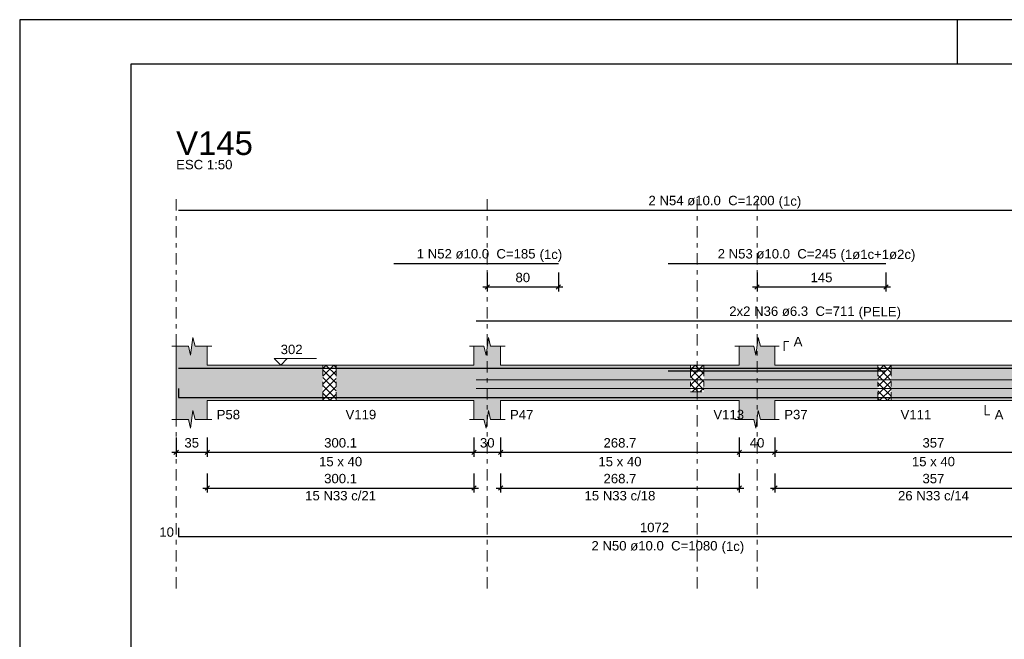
# Model space of a CAD drawing. Header units: millimetres. Extents: x 0 to 84.1, y 0 to 59.4.
# Tile 5 of 9: x 0 to 22.2, y 45.4 to 59.4. Entities that reach past the tile are written whole.
import ezdxf

# ---------------------------------------------------------------- set-up
doc = ezdxf.new("R2010")
doc.units = ezdxf.units.MM
doc.header["$MEASUREMENT"] = 0
doc.linetypes.add('DASHDOT', pattern=[2.54, 1.27, -0.635, 0, -0.635])
doc.linetypes.add('NULL', pattern=[0])
doc.layers.get('0').update_dxf_attribs({"lineweight": 18})
for name, color, linetype, lineweight in [('Descrição da armadura', 7, 'Continuous', 0), ('DT-Arm complementar', 5, 'Continuous', 5), ('DT-Barras na forma', 2, 'Continuous', 30), ('DT-Barras rebatidas', 2, 'Continuous', 30), ('DT-Cotas', 9, 'Continuous', 5), ('DT-Forma', 5, 'Continuous', 5), ('DT-Hachura forma vigas', 254, 'Continuous', 5), ('DT-Hachura intersecção vigas', 9, 'Continuous', 5), ('DT-Pontilhado', 9, 'DASHDOT', 5), ('DT-Textos', 7, 'Continuous', 5), ('DT-Título', 3, 'Continuous', 20), ('Textos armaduras', 7, 'Continuous', 0)]:
    doc.layers.add(name, color=color, linetype=linetype, lineweight=lineweight)
doc.layers.add('SEDUC_MARF', color=1, linetype='Continuous')
doc.layers.add('SEDUC_MARGG', color=7, linetype='Continuous')
doc.styles.add('Arial', font='txt')
doc.dimstyles.new('UM_50.000000', dxfattribs={"dimtxt": 0.18, "dimasz": 0.1, "dimexe": 0.1, "dimexo": 0.2, "dimgap": 0, "dimtad": 1, "dimtih": 1, "dimtoh": 1, "dimdec": 1, "dimlfac": 50, "dimzin": 0, "dimdsep": 46, "dimtxsty": 'Standard', "dimcen": 0.09, "dimdle": 0.1, "dimadec": 1, "dimazin": 2, "dimtfac": 1, "dimtdec": 4, "dimtofl": 0, "dimtmove": 0, "dimatfit": 3, "dimfxl": 1, "dimtolj": 1, "dimarcsym": 0})

# ---------------------------------------------------------------- blocks, each defined once
blk = doc.blocks.new('_Oblique')
at = {"color": 0, "linetype": 'ByBlock', "lineweight": -2}
blk.add_line((-0.5, -0.5), (0.5, 0.5), dxfattribs=at)
blk = doc.blocks.new('*D6')
at = {"layer": 'Defpoints', "color": 0}
for p in [(3.522, 50.186), (4.222, 50.186), (4.222, 49.656)]:
    blk.add_point(p, dxfattribs=at)
at = {"layer": 'DT-Cotas', "color": 0, "lineweight": -2}
for p, q in [((3.522, 49.986), (3.522, 49.556)), ((4.222, 49.986), (4.222, 49.556)), ((3.422, 49.656), (4.322, 49.656))]:
    blk.add_line(p, q, dxfattribs=at)
at = {"layer": 'DT-Cotas', "color": 0, "lineweight": -2, "xscale": 0.1, "yscale": 0.1, "zscale": 0.1, "rotation": 180}
blk.add_blockref('_Oblique', (3.522, 49.656), dxfattribs=at)
at = {"layer": 'DT-Cotas', "color": 0, "lineweight": -2, "xscale": 0.1, "yscale": 0.1, "zscale": 0.1}
blk.add_blockref('_Oblique', (4.222, 49.656), dxfattribs=at)
at = {"layer": 'DT-Cotas', "color": 7, "insert": (3.872, 49.868), "char_height": 0.2118, "attachment_point": 5, "rotation": 0.0057, "style": 'Arial'}
blk.add_mtext('\\A1;35', dxfattribs=at)
blk = doc.blocks.new('*D7')
at = {"layer": 'Defpoints', "color": 0}
for p in [(4.222, 50.186), (10.224, 50.186), (10.224, 49.656)]:
    blk.add_point(p, dxfattribs=at)
at = {"layer": 'DT-Cotas', "color": 0, "lineweight": -2}
for p, q in [((4.222, 49.986), (4.222, 49.556)), ((10.224, 49.986), (10.224, 49.556)), ((4.122, 49.656), (10.324, 49.656))]:
    blk.add_line(p, q, dxfattribs=at)
at = {"layer": 'DT-Cotas', "color": 0, "lineweight": -2, "xscale": 0.1, "yscale": 0.1, "zscale": 0.1, "rotation": 180}
blk.add_blockref('_Oblique', (4.222, 49.656), dxfattribs=at)
at = {"layer": 'DT-Cotas', "color": 0, "lineweight": -2, "xscale": 0.1, "yscale": 0.1, "zscale": 0.1}
blk.add_blockref('_Oblique', (10.224, 49.656), dxfattribs=at)
at = {"layer": 'DT-Cotas', "color": 7, "insert": (7.223, 49.868), "char_height": 0.2118, "attachment_point": 5, "rotation": 0.0057, "style": 'Arial'}
blk.add_mtext('\\A1;300.1', dxfattribs=at)
blk = doc.blocks.new('*D8')
at = {"layer": 'Defpoints', "color": 0}
for p in [(10.224, 50.186), (10.824, 50.186), (10.824, 49.656)]:
    blk.add_point(p, dxfattribs=at)
at = {"layer": 'DT-Cotas', "color": 0, "lineweight": -2}
for p, q in [((10.224, 49.986), (10.224, 49.556)), ((10.824, 49.986), (10.824, 49.556)), ((10.124, 49.656), (10.924, 49.656))]:
    blk.add_line(p, q, dxfattribs=at)
at = {"layer": 'DT-Cotas', "color": 0, "lineweight": -2, "xscale": 0.1, "yscale": 0.1, "zscale": 0.1, "rotation": 180}
blk.add_blockref('_Oblique', (10.224, 49.656), dxfattribs=at)
at = {"layer": 'DT-Cotas', "color": 0, "lineweight": -2, "xscale": 0.1, "yscale": 0.1, "zscale": 0.1}
blk.add_blockref('_Oblique', (10.824, 49.656), dxfattribs=at)
at = {"layer": 'DT-Cotas', "color": 7, "insert": (10.524, 49.868), "char_height": 0.2118, "attachment_point": 5, "rotation": 0.0057, "style": 'Arial'}
blk.add_mtext('\\A1;30', dxfattribs=at)
blk = doc.blocks.new('*D9')
at = {"layer": 'Defpoints', "color": 0}
for p in [(10.824, 50.186), (16.197, 50.186), (16.197, 49.656)]:
    blk.add_point(p, dxfattribs=at)
at = {"layer": 'DT-Cotas', "color": 0, "lineweight": -2}
for p, q in [((10.824, 49.986), (10.824, 49.556)), ((16.197, 49.986), (16.197, 49.556)), ((10.724, 49.656), (16.297, 49.656))]:
    blk.add_line(p, q, dxfattribs=at)
at = {"layer": 'DT-Cotas', "color": 0, "lineweight": -2, "xscale": 0.1, "yscale": 0.1, "zscale": 0.1, "rotation": 180}
blk.add_blockref('_Oblique', (10.824, 49.656), dxfattribs=at)
at = {"layer": 'DT-Cotas', "color": 0, "lineweight": -2, "xscale": 0.1, "yscale": 0.1, "zscale": 0.1}
blk.add_blockref('_Oblique', (16.197, 49.656), dxfattribs=at)
at = {"layer": 'DT-Cotas', "color": 7, "insert": (13.511, 49.868), "char_height": 0.2118, "attachment_point": 5, "rotation": 0.0057, "style": 'Arial'}
blk.add_mtext('\\A1;268.7', dxfattribs=at)
blk = doc.blocks.new('*D10')
at = {"layer": 'Defpoints', "color": 0}
for p in [(16.197, 50.186), (16.997, 50.186), (16.997, 49.656)]:
    blk.add_point(p, dxfattribs=at)
at = {"layer": 'DT-Cotas', "color": 0, "lineweight": -2}
for p, q in [((16.197, 49.986), (16.197, 49.556)), ((16.997, 49.986), (16.997, 49.556)), ((16.097, 49.656), (17.097, 49.656))]:
    blk.add_line(p, q, dxfattribs=at)
at = {"layer": 'DT-Cotas', "color": 0, "lineweight": -2, "xscale": 0.1, "yscale": 0.1, "zscale": 0.1, "rotation": 180}
blk.add_blockref('_Oblique', (16.197, 49.656), dxfattribs=at)
at = {"layer": 'DT-Cotas', "color": 0, "lineweight": -2, "xscale": 0.1, "yscale": 0.1, "zscale": 0.1}
blk.add_blockref('_Oblique', (16.997, 49.656), dxfattribs=at)
at = {"layer": 'DT-Cotas', "color": 7, "insert": (16.597, 49.868), "char_height": 0.2118, "attachment_point": 5, "rotation": 0.0057, "style": 'Arial'}
blk.add_mtext('\\A1;40', dxfattribs=at)
blk = doc.blocks.new('*D11')
at = {"layer": 'Defpoints', "color": 0}
for p in [(16.997, 50.186), (24.137, 50.186), (24.137, 49.656)]:
    blk.add_point(p, dxfattribs=at)
at = {"layer": 'DT-Cotas', "color": 0, "lineweight": -2}
for p, q in [((16.997, 49.986), (16.997, 49.556)), ((24.137, 49.986), (24.137, 49.556)), ((16.897, 49.656), (24.237, 49.656))]:
    blk.add_line(p, q, dxfattribs=at)
at = {"layer": 'DT-Cotas', "color": 0, "lineweight": -2, "xscale": 0.1, "yscale": 0.1, "zscale": 0.1, "rotation": 180}
blk.add_blockref('_Oblique', (16.997, 49.656), dxfattribs=at)
at = {"layer": 'DT-Cotas', "color": 0, "lineweight": -2, "xscale": 0.1, "yscale": 0.1, "zscale": 0.1}
blk.add_blockref('_Oblique', (24.137, 49.656), dxfattribs=at)
at = {"layer": 'DT-Cotas', "color": 7, "insert": (20.567, 49.868), "char_height": 0.2118, "attachment_point": 5, "rotation": 0.0057, "style": 'Arial'}
blk.add_mtext('\\A1;357', dxfattribs=at)
blk = doc.blocks.new('*D19')
at = {"layer": 'Defpoints', "color": 0}
for p in [(10.524, 53.909), (12.124, 53.909), (12.124, 53.38)]:
    blk.add_point(p, dxfattribs=at)
at = {"layer": 'DT-Cotas', "color": 0, "lineweight": -2}
for p, q in [((10.524, 53.709), (10.524, 53.28)), ((12.124, 53.709), (12.124, 53.28)), ((10.424, 53.38), (12.224, 53.38))]:
    blk.add_line(p, q, dxfattribs=at)
at = {"layer": 'DT-Cotas', "color": 0, "lineweight": -2, "xscale": 0.1, "yscale": 0.1, "zscale": 0.1, "rotation": 180}
blk.add_blockref('_Oblique', (10.524, 53.38), dxfattribs=at)
at = {"layer": 'DT-Cotas', "color": 0, "lineweight": -2, "xscale": 0.1, "yscale": 0.1, "zscale": 0.1}
blk.add_blockref('_Oblique', (12.124, 53.38), dxfattribs=at)
at = {"layer": 'DT-Cotas', "color": 7, "insert": (11.324, 53.592), "char_height": 0.2118, "attachment_point": 5, "rotation": 0.0057, "style": 'Arial'}
blk.add_mtext('\\A1;80', dxfattribs=at)
blk = doc.blocks.new('*D20')
at = {"layer": 'Defpoints', "color": 0}
for p in [(16.597, 53.909), (19.497, 53.909), (19.497, 53.38)]:
    blk.add_point(p, dxfattribs=at)
at = {"layer": 'DT-Cotas', "color": 0, "lineweight": -2}
for p, q in [((16.597, 53.709), (16.597, 53.28)), ((19.497, 53.709), (19.497, 53.28)), ((16.497, 53.38), (19.597, 53.38))]:
    blk.add_line(p, q, dxfattribs=at)
at = {"layer": 'DT-Cotas', "color": 0, "lineweight": -2, "xscale": 0.1, "yscale": 0.1, "zscale": 0.1, "rotation": 180}
blk.add_blockref('_Oblique', (16.597, 53.38), dxfattribs=at)
at = {"layer": 'DT-Cotas', "color": 0, "lineweight": -2, "xscale": 0.1, "yscale": 0.1, "zscale": 0.1}
blk.add_blockref('_Oblique', (19.497, 53.38), dxfattribs=at)
at = {"layer": 'DT-Cotas', "color": 7, "insert": (18.047, 53.592), "char_height": 0.2118, "attachment_point": 5, "rotation": 0.0057, "style": 'Arial'}
blk.add_mtext('\\A1;145', dxfattribs=at)
blk = doc.blocks.new('*D24')
at = {"layer": 'Defpoints', "color": 0}
for p in [(4.222, 49.381), (10.224, 49.381), (10.224, 48.851)]:
    blk.add_point(p, dxfattribs=at)
at = {"layer": 'DT-Cotas', "color": 0, "lineweight": -2}
for p, q in [((4.222, 49.181), (4.222, 48.751)), ((10.224, 49.181), (10.224, 48.751)), ((4.122, 48.851), (10.324, 48.851))]:
    blk.add_line(p, q, dxfattribs=at)
at = {"layer": 'DT-Cotas', "color": 0, "lineweight": -2, "xscale": 0.1, "yscale": 0.1, "zscale": 0.1, "rotation": 180}
blk.add_blockref('_Oblique', (4.222, 48.851), dxfattribs=at)
at = {"layer": 'DT-Cotas', "color": 0, "lineweight": -2, "xscale": 0.1, "yscale": 0.1, "zscale": 0.1}
blk.add_blockref('_Oblique', (10.224, 48.851), dxfattribs=at)
at = {"layer": 'DT-Cotas', "color": 7, "insert": (7.223, 49.063), "char_height": 0.2118, "attachment_point": 5, "rotation": 0.0057, "style": 'Arial'}
blk.add_mtext('\\A1;300.1', dxfattribs=at)
blk = doc.blocks.new('*D25')
at = {"layer": 'Defpoints', "color": 0}
for p in [(10.824, 49.381), (16.197, 49.381), (16.197, 48.851)]:
    blk.add_point(p, dxfattribs=at)
at = {"layer": 'DT-Cotas', "color": 0, "lineweight": -2}
for p, q in [((10.824, 49.181), (10.824, 48.751)), ((16.197, 49.181), (16.197, 48.751)), ((10.724, 48.851), (16.297, 48.851))]:
    blk.add_line(p, q, dxfattribs=at)
at = {"layer": 'DT-Cotas', "color": 0, "lineweight": -2, "xscale": 0.1, "yscale": 0.1, "zscale": 0.1, "rotation": 180}
blk.add_blockref('_Oblique', (10.824, 48.851), dxfattribs=at)
at = {"layer": 'DT-Cotas', "color": 0, "lineweight": -2, "xscale": 0.1, "yscale": 0.1, "zscale": 0.1}
blk.add_blockref('_Oblique', (16.197, 48.851), dxfattribs=at)
at = {"layer": 'DT-Cotas', "color": 7, "insert": (13.511, 49.063), "char_height": 0.2118, "attachment_point": 5, "rotation": 0.0057, "style": 'Arial'}
blk.add_mtext('\\A1;268.7', dxfattribs=at)
blk = doc.blocks.new('*D26')
at = {"layer": 'Defpoints', "color": 0}
for p in [(16.997, 49.381), (24.137, 49.381), (24.137, 48.851)]:
    blk.add_point(p, dxfattribs=at)
at = {"layer": 'DT-Cotas', "color": 0, "lineweight": -2}
for p, q in [((16.997, 49.181), (16.997, 48.751)), ((24.137, 49.181), (24.137, 48.751)), ((16.897, 48.851), (24.237, 48.851))]:
    blk.add_line(p, q, dxfattribs=at)
at = {"layer": 'DT-Cotas', "color": 0, "lineweight": -2, "xscale": 0.1, "yscale": 0.1, "zscale": 0.1, "rotation": 180}
blk.add_blockref('_Oblique', (16.997, 48.851), dxfattribs=at)
at = {"layer": 'DT-Cotas', "color": 0, "lineweight": -2, "xscale": 0.1, "yscale": 0.1, "zscale": 0.1}
blk.add_blockref('_Oblique', (24.137, 48.851), dxfattribs=at)
at = {"layer": 'DT-Cotas', "color": 7, "insert": (20.567, 49.063), "char_height": 0.2118, "attachment_point": 5, "rotation": 0.0057, "style": 'Arial'}
blk.add_mtext('\\A1;357', dxfattribs=at)

msp = doc.modelspace()

# ---------------------------------------------------------------- hatches: boundary and pattern name
at = {"layer": 'DT-Hachura forma vigas', "linetype": 'Continuous'}
for points in [[(4.222, 50.8212), (6.822, 50.8212), (6.822, 51.6212), (4.222, 51.6212), (4.222, 52.0448), (3.947, 52.0448), (3.897, 52.2448), (3.847, 51.8448), (3.797, 52.0448), (3.522, 52.0448), (3.522, 51.6212), (3.522, 50.8212), (3.522, 50.3976), (3.797, 50.3976), (3.847, 50.1976), (3.897, 50.5976), (3.947, 50.3976), (4.222, 50.3976), (4.222, 50.8212)], [(15.402, 51.0212), (15.102, 51.0212), (15.102, 51.6212), (10.8242, 51.6212), (10.8242, 52.0448), (10.5992, 52.0448), (10.5492, 52.2448), (10.4992, 51.8448), (10.4492, 52.0448), (10.2242, 52.0448), (10.2242, 51.6212), (7.122, 51.6212), (7.122, 50.8212), (10.2242, 50.8212), (10.2242, 50.3976), (10.4492, 50.3976), (10.4992, 50.1976), (10.5492, 50.5976), (10.5992, 50.3976), (10.8242, 50.3976), (10.8242, 50.8212), (15.102, 50.8212), (15.402, 50.8212), (16.1972, 50.8212), (16.1972, 50.3976), (16.5222, 50.3976), (16.5722, 50.1976), (16.6222, 50.5976), (16.6722, 50.3976), (16.9972, 50.3976), (16.9972, 50.8212), (19.3152, 50.8212), (19.3152, 51.6212), (16.9972, 51.6212), (16.9972, 52.0448), (16.6722, 52.0448), (16.6222, 52.2448), (16.5722, 51.8448), (16.5222, 52.0448), (16.1972, 52.0448), (16.1972, 51.6212), (15.402, 51.6212), (15.402, 51.0212)], [(45.0172, 50.3976), (45.0172, 50.8212), (45.0172, 51.6212), (45.0172, 52.0448), (44.7922, 52.0448), (44.7422, 52.2448), (44.6922, 51.8448), (44.6422, 52.0448), (44.4172, 52.0448), (44.4172, 51.6212), (38.5144, 51.6212), (38.5144, 52.0448), (38.3894, 52.0448), (38.3394, 52.2448), (38.2894, 51.8448), (38.2394, 52.0448), (38.1144, 52.0448), (38.1144, 51.6212), (31.9372, 51.6212), (31.9372, 52.0448), (31.8122, 52.0448), (31.7622, 52.2448), (31.7122, 51.8448), (31.6622, 52.0448), (31.5372, 52.0448), (31.5372, 51.6212), (24.5372, 51.6212), (24.5372, 52.0448), (24.4122, 52.0448), (24.3622, 52.2448), (24.3122, 51.8448), (24.2622, 52.0448), (24.1372, 52.0448), (24.1372, 51.6212), (19.6152, 51.6212), (19.6152, 50.8212), (24.1372, 50.8212), (24.1372, 50.3976), (24.2622, 50.3976), (24.3122, 50.1976), (24.3622, 50.5976), (24.4122, 50.3976), (24.5372, 50.3976), (24.5372, 50.8212), (31.5372, 50.8212), (31.5372, 50.3976), (31.6622, 50.3976), (31.7122, 50.1976), (31.7622, 50.5976), (31.8122, 50.3976), (31.9372, 50.3976), (31.9372, 50.8212), (38.1144, 50.8212), (38.1144, 50.3976), (38.2394, 50.3976), (38.2894, 50.1976), (38.3394, 50.5976), (38.3894, 50.3976), (38.5144, 50.3976), (38.5144, 50.8212), (44.4172, 50.8212), (44.4172, 50.3976), (44.6422, 50.3976), (44.6922, 50.1976), (44.7422, 50.5976), (44.7922, 50.3976), (45.0172, 50.3976)]]:
    msp.add_hatch(color=254, dxfattribs=at).paths.add_polyline_path(points)
at = {"layer": 'DT-Hachura intersecção vigas', "linetype": 'Continuous'}
h = msp.add_hatch(dxfattribs=at)
h.set_pattern_fill('ANSI37', color=9, style=0)
h.paths.add_polyline_path([(6.822, 50.8212), (7.122, 50.8212), (7.122, 51.6212), (6.822, 51.6212), (6.822, 50.8212)])
h = msp.add_hatch(dxfattribs=at)
h.set_pattern_fill('ANSI37', color=9, style=0)
h.paths.add_polyline_path([(15.102, 51.0212), (15.402, 51.0212), (15.402, 51.6212), (15.102, 51.6212), (15.102, 51.0212)])
h = msp.add_hatch(dxfattribs=at)
h.set_pattern_fill('ANSI37', color=9, style=0)
h.paths.add_polyline_path([(19.3152, 50.8212), (19.6152, 50.8212), (19.6152, 51.6212), (19.3152, 51.6212), (19.3152, 50.8212)])

# ---------------------------------------------------------------- linework, layer by layer
at = {"layer": 'DT-Arm complementar'}
for p, q in [((10.2742, 51.2879), (24.4872, 51.2879)), ((10.2742, 51.0945), (24.4872, 51.0945))]:
    msp.add_line(p, q, dxfattribs=at)
at = {"layer": 'DT-Barras na forma'}
for points in [[(3.572, 51.5512), (27.572, 51.5512)], [(8.4242, 51.5512), (12.1242, 51.5512)], [(14.5972, 51.5512), (19.4972, 51.5512)], [(14.5972, 51.4912), (19.4972, 51.4912)], [(3.572, 51.0912), (3.572, 50.8912), (25.0043, 50.8912)]]:
    msp.add_lwpolyline(points, dxfattribs=at)
at = {"layer": 'DT-Barras rebatidas'}
for points in [[(3.572, 55.1095), (27.572, 55.1095)], [(8.4242, 53.9093), (12.1242, 53.9093)], [(14.5972, 53.9093), (19.4972, 53.9093)], [(10.2742, 52.6167), (24.4872, 52.6167)], [(3.572, 47.9566), (3.572, 47.7566), (25.0043, 47.7566)]]:
    msp.add_lwpolyline(points, dxfattribs=at)
at = {"layer": 'DT-Forma'}
for p, q in [((3.847, 51.8448), (3.897, 52.2448)), ((3.897, 52.2448), (3.947, 52.0448)), ((10.4992, 51.8448), (10.5492, 52.2448)), ((10.5492, 52.2448), (10.5992, 52.0448)), ((16.5722, 51.8448), (16.6222, 52.2448)), ((16.6222, 52.2448), (16.6722, 52.0448)), ((3.422, 52.0448), (3.797, 52.0448)), ((3.522, 51.6212), (3.522, 52.0448)), ((3.797, 52.0448), (3.847, 51.8448)), ((3.947, 52.0448), (4.322, 52.0448)), ((4.222, 52.0448), (4.222, 51.6212)), ((10.1242, 52.0448), (10.4492, 52.0448)), ((10.2242, 51.6212), (10.2242, 52.0448)), ((10.4492, 52.0448), (10.4992, 51.8448)), ((10.5992, 52.0448), (10.9242, 52.0448)), ((10.8242, 52.0448), (10.8242, 51.6212)), ((16.0972, 52.0448), (16.5222, 52.0448)), ((16.1972, 51.6212), (16.1972, 52.0448)), ((16.5222, 52.0448), (16.5722, 51.8448)), ((16.6722, 52.0448), (17.0972, 52.0448)), ((16.9972, 52.0448), (16.9972, 51.6212)), ((4.222, 51.6212), (6.822, 51.6212)), ((6.822, 51.6212), (7.122, 51.6212)), ((7.122, 51.6212), (10.2242, 51.6212)), ((10.8242, 51.6212), (15.102, 51.6212)), ((15.102, 51.6212), (15.402, 51.6212)), ((15.402, 51.6212), (16.1972, 51.6212)), ((16.9972, 51.6212), (19.3152, 51.6212)), ((19.3152, 51.6212), (19.6152, 51.6212)), ((19.6152, 51.6212), (24.1372, 51.6212)), ((3.522, 50.8212), (3.522, 50.3976)), ((4.222, 50.3976), (4.222, 50.8212)), ((4.222, 50.8212), (6.822, 50.8212)), ((6.822, 50.8212), (7.122, 50.8212)), ((7.122, 50.8212), (10.2242, 50.8212)), ((10.2242, 50.8212), (10.2242, 50.3976)), ((10.8242, 50.3976), (10.8242, 50.8212)), ((10.8242, 50.8212), (15.102, 50.8212)), ((15.102, 50.8212), (15.402, 50.8212)), ((15.402, 50.8212), (16.1972, 50.8212)), ((16.1972, 50.8212), (16.1972, 50.3976)), ((16.9972, 50.3976), (16.9972, 50.8212)), ((16.9972, 50.8212), (19.3152, 50.8212)), ((19.3152, 50.8212), (19.6152, 50.8212)), ((19.6152, 50.8212), (24.1372, 50.8212)), ((3.847, 50.1976), (3.897, 50.5976)), ((3.897, 50.5976), (3.947, 50.3976)), ((10.4992, 50.1976), (10.5492, 50.5976)), ((10.5492, 50.5976), (10.5992, 50.3976)), ((16.5722, 50.1976), (16.6222, 50.5976)), ((16.6222, 50.5976), (16.6722, 50.3976)), ((3.422, 50.3976), (3.797, 50.3976)), ((3.797, 50.3976), (3.847, 50.1976)), ((3.947, 50.3976), (4.322, 50.3976)), ((10.1242, 50.3976), (10.4492, 50.3976)), ((10.4492, 50.3976), (10.4992, 50.1976)), ((10.5992, 50.3976), (10.9242, 50.3976)), ((16.0972, 50.3976), (16.5222, 50.3976)), ((16.5222, 50.3976), (16.5722, 50.1976)), ((16.6722, 50.3976), (17.0972, 50.3976))]:
    msp.add_line(p, q, dxfattribs=at)
at = {"layer": 'DT-Forma', "linetype": 'Continuous'}
msp.add_line((3.522, 50.8212), (3.522, 51.6212), dxfattribs=at)
at = {"layer": 'DT-Pontilhado', "ltscale": 0.2}
for p, q in [((3.522, 46.5917), (3.522, 55.3919)), ((3.522, 46.5917), (3.522, 55.3919)), ((10.5242, 46.5917), (10.5242, 55.3919)), ((15.252, 46.5917), (15.252, 55.3919)), ((16.5972, 46.5917), (16.5972, 55.3919)), ((6.822, 51.6212), (6.822, 50.8212)), ((7.122, 51.6212), (7.122, 50.8212)), ((15.102, 51.6212), (15.102, 51.0212)), ((15.402, 51.6212), (15.402, 51.0212)), ((19.3152, 51.6212), (19.3152, 50.8212)), ((19.6152, 51.6212), (19.6152, 50.8212)), ((15.102, 51.0212), (15.402, 51.0212))]:
    msp.add_line(p, q, dxfattribs=at)
at = {"layer": 'DT-Textos'}
for points in [[(17.209, 51.9389), (17.209, 52.1507), (17.3149, 52.1507)], [(6.0226, 51.7695), (5.8744, 51.6212), (5.7261, 51.7695), (6.6792, 51.7695)], [(21.7332, 50.7153), (21.7332, 50.5035), (21.8391, 50.5035)]]:
    msp.add_lwpolyline(points, dxfattribs=at)
at = {"layer": 'SEDUC_MARF'}
msp.add_line((21.1, 59.4), (21.1, 58.4), dxfattribs=at)
msp.add_lwpolyline([(84.1, 59.4), (0, 59.4), (0, 0), (84.1, 0)], close=True, dxfattribs=at)
at = {"layer": 'SEDUC_MARGG'}
msp.add_lwpolyline([(2.5, 1), (83.1, 1), (83.1, 58.4), (2.5, 58.4)], close=True, dxfattribs=at)

# ---------------------------------------------------------------- texts
at = {"layer": 'Descrição da armadura', "linetype": 'NULL', "char_height": 0.2118, "attachment_point": 8, "line_spacing_factor": 0.9, "style": 'Arial'}
for s, insert, width in [('2 N54 ø10.0  C=1200', (15.5721, 55.2153), 5.562109), ('1 N52 ø10.0  C=185', (10.2741, 54.0153), 5.239541), ('2 N53 ø10.0  C=245', (17.0471, 54.0153), 5.239541), ('2x2 N36 ø6.3  C=711', (17.3811, 52.7223), 5.529541), ('15 N33 c/21', (7.2231, 48.5698), 3.127695), ('15 N33 c/18', (13.5107, 48.5698), 3.127695), ('26 N33 c/14', (20.5672, 48.5698), 3.127695), ('2 N50 ø10.0  C=1080', (14.2881, 47.4393), 5.562109)]:
    msp.add_mtext(s, dxfattribs=dict(at, insert=insert, width=width))
at = {"layer": 'DT-Textos', "linetype": 'NULL', "char_height": 0.2118, "line_spacing_factor": 0.798, "style": 'Arial'}
for s, insert, width, attachment_point in [('ESC 1:50', (3.5221, 56.0273), 2.482559, 7), ('(1c)', (17.0821, 55.1455), 0.998857, 7), ('(1c)', (11.7021, 53.9455), 0.998857, 7), ('(1ø1c+1ø2c)', (18.4751, 53.9455), 3.303848, 7), ('(PELE)', (18.8831, 52.6525), 1.869424, 7), ('A', (17.4211, 52.0443), 0.386855, 7), ('302', (5.8741, 51.8643), 0.967705, 7), ('P58', (4.4341, 50.3973), 1.031992, 7), ('V119', (7.3341, 50.3973), 1.354561, 7), ('P47', (11.0361, 50.3973), 1.031992, 7), ('V113', (15.6141, 50.3973), 1.354561, 7), ('P37', (17.2091, 50.3973), 1.031992, 7), ('V111', (19.8271, 50.3973), 1.354561, 7), ('A', (21.9451, 50.3973), 0.386855, 7), ('15 x 40', (7.2231, 49.3383), 1.902559, 8), ('15 x 40', (13.5111, 49.3383), 1.902559, 8), ('15 x 40', (20.5671, 49.3383), 1.902559, 8), ('(1c)', (15.7981, 47.3695), 0.998857, 7)]:
    msp.add_mtext(s, dxfattribs=dict(at, insert=insert, width=width, attachment_point=attachment_point))
at = {"layer": 'DT-Título', "linetype": 'NULL', "insert": (3.5221, 56.3452), "char_height": 0.5295, "width": 3.456465, "attachment_point": 7, "line_spacing_factor": 0.798, "style": 'Arial'}
msp.add_mtext('V145', dxfattribs=at)
at = {"layer": 'Textos armaduras', "linetype": 'NULL', "char_height": 0.2118, "line_spacing_factor": 0.9, "style": 'Arial'}
for s, insert, width, attachment_point in [('1072', (14.2882, 47.8539), 1.690273, 8), ('10', (3.472, 47.7507), 1.045137, 9)]:
    msp.add_mtext(s, dxfattribs=dict(at, insert=insert, width=width, attachment_point=attachment_point))

# ---------------------------------------------------------------- dimensions: what is measured, and where the dimension line sits
at = {"layer": 'DT-Cotas'}
for base, p1, p2, picture, middle, turn in [((12.1242, 53.3798), (10.5242, 53.9093), (12.1242, 53.9093), '*D19', (11.3242, 53.5916), 0.00573), ((19.4972, 53.3798), (16.5972, 53.9093), (19.4972, 53.9093), '*D20', (18.0472, 53.5916), 0.00573), ((4.222, 49.6563), (3.522, 50.1858), (4.222, 50.1858), '*D6', (3.872, 49.8681), 0.00573), ((10.2242, 49.6563), (4.222, 50.1858), (10.2242, 50.1858), '*D7', (7.2231, 49.8681), 0.00573), ((10.8242, 49.6563), (10.2242, 50.1858), (10.8242, 50.1858), '*D8', (10.5242, 49.8681), 0.00573), ((16.1971815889, 49.6563104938), (10.8241815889, 50.1858104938), (16.1971815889, 50.1858104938), '*D9', (13.5106815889, 49.8681104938), 0.005729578), ((16.9972, 49.6563), (16.1972, 50.1858), (16.9972, 50.1858), '*D10', (16.5972, 49.8681), 0.00573), ((24.1372, 49.6563), (16.9972, 50.1858), (24.1372, 50.1858), '*D11', (20.5672, 49.8681), 0.00573), ((10.2242, 48.8515), (4.222, 49.381), (10.2242, 49.381), '*D24', (7.2231, 49.0633), 0.00573), ((16.1971815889, 48.8514704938), (10.8241815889, 49.3809704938), (16.1971815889, 49.3809704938), '*D25', (13.5106815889, 49.0632704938), 0.005729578), ((24.1372, 48.8515), (16.9972, 49.381), (24.1372, 49.381), '*D26', (20.5672, 49.0633), 0.00573)]:
    dim = msp.add_linear_dim(base=base, p1=p1, p2=p2, dimstyle='UM_50.000000', override={"dimtxt": 0.2118, "dimasz": 0.1, "dimexe": 0.1, "dimexo": 0.2, "dimtad": 1, "dimtih": 0, "dimtoh": 0, "dimdec": 1, "dimlfac": 50, "dimzin": 8, "dimtxsty": 'Arial', "dimblk": 'Oblique', "dimblk1": 'Oblique', "dimblk2": 'Oblique', "dimsah": 1, "dimdle": 0.1, "dimse1": 0, "dimse2": 0, "dimclrt": 7, "dimadec": 1, "dimazin": 3, "dimtmove": 2, "dimldrblk": 'Oblique'}, dxfattribs=at)
    dim.commit()
    dim.dimension.update_dxf_attribs({"geometry": picture, "text_midpoint": middle, "dimtype": 160, "text_rotation": turn})

doc.saveas('drawing.dxf')
